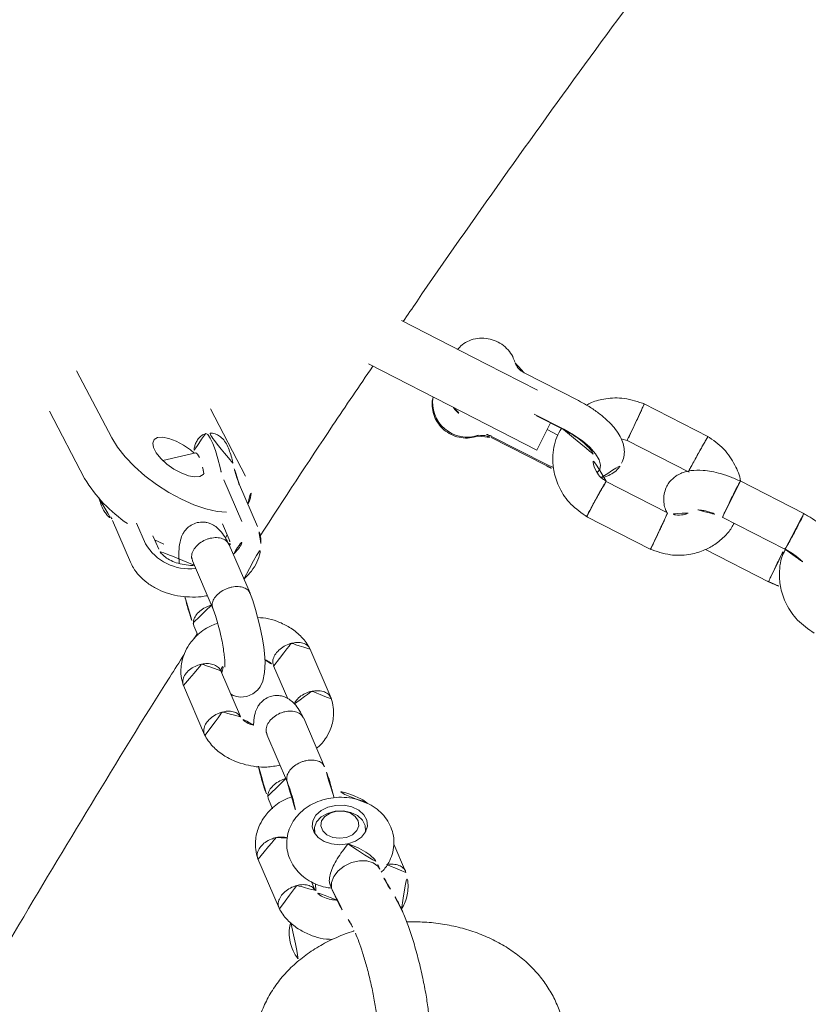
# Model space of a CAD drawing. Extents: x 5459245 to 5462690, y 5971016 to 5972523.
# Tile 121 of 136: x 5462451.76 to 5462451.878, y 5972213.525 to 5972213.672. Entities that reach past the tile are written whole.
import ezdxf

# ---------------------------------------------------------------- set-up
doc = ezdxf.new("R2010")
doc.units = 0
doc.layers.add('A_MAŁA ARCHITEKTURA', color=195, linetype='CONTINUOUS', lineweight=9)

# ---------------------------------------------------------------- blocks, each defined once
blk = doc.blocks.new('A$C43995eb0')
at = {"layer": 'A_MAŁA ARCHITEKTURA', "linetype": 'Continuous'}
for p, q in [((1854.99, -948.12), (1854.99, -958.78)), ((1860.99, -958.7), (1860.99, -948.2)), ((1866.44, -958.7), (1866.44, -948.04)), ((1851.27, -965.99), (1851.27, -976.84)), ((1870.15, -976.83), (1870.15, -965.98)), ((1857.27, -976.55), (1857.27, -966.16)), ((1864.15, -966.26), (1864.15, -976.65)), ((1857.48, -977.43), (1857.26, -976.39)), ((1929.57, -976.72), (1926.72, -980.16)), ((1931.02, -980.3), (1930.51, -980.92)), ((1865.94, -985.71), (1865.89, -984.45)), ((1926.96, -984.72), (1926.57, -984.93)), ((1855.29, -985.71), (1855.29, -994.82)), ((1860.09, -985.71), (1860.09, -990.69)), ((1860.16, -990.24), (1860.16, -985.71)), ((1861.26, -986.1), (1861.26, -987.9)), ((1865.94, -994.82), (1865.94, -985.71)), ((1866.13, -994.82), (1866.13, -985.71)), ((1936.45, -985.86), (1936.97, -985.23)), ((1864.69, -987.9), (1860.16, -987.9)), ((1864.69, -987.9), (1864.69, -1000.4)), ((1937.3, -987.85), (1938.24, -987.34)), ((1938.16, -987.52), (1937.32, -988.54)), ((1856.69, -991.88), (1856.69, -1000.4)), ((1930.25, -991.69), (1930.64, -991.48)), ((1937.91, -997.22), (1943.04, -991.04)), ((1921.16, -994.61), (1916.13, -1000.67)), ((1911.6, -998.39), (1906.47, -1004.57)), ((1920.78, -1004.46), (1925.76, -998.46)), ((1929.29, -999.86), (1930.27, -998.68)), ((1856.69, -1000.4), (1856.69, -1014.66)), ((1864.69, -1000.4), (1864.69, -1016.09)), ((1911.22, -1008.24), (1914.65, -1004.1)), ((1920.19, -1009.19), (1915.4, -1014.96)), ((1919.94, -1018.89), (1925.07, -1012.71)), ((1903.19, -1016.28), (1898.16, -1022.34)), ((1893.82, -1019.83), (1889.52, -1025.03)), ((1902.81, -1026.13), (1907.79, -1020.13)), ((1911.32, -1021.53), (1912.3, -1020.35)), ((1912.89, -1020.6), (1912.16, -1020.53)), ((1894.22, -1022.26), (1889.91, -1027.46)), ((1891.53, -1022.6), (1891.45, -1022.59)), ((1895.85, -1024.63), (1897.44, -1022.71)), ((1897.48, -1023.33), (1896.98, -1023.27)), ((1887.92, -1024.82), (1881.4, -1034.05)), ((1903.55, -1031.4), (1902.15, -1033.08)), ((1888.21, -1033), (1891.48, -1036.87)), ((1901.56, -1036.11), (1903.7, -1033.52)), ((1902.85, -1039.48), (1907.16, -1034.28)), ((1885.43, -1054.41), (1891.95, -1045.18)), ((1892.63, -1055.28), (1899.16, -1046.06))]:
    blk.add_line(p, q, dxfattribs=at)
at = {"layer": 'A_MAŁA ARCHITEKTURA', "linetype": 'Continuous', "flags": 128}
for points in [[(1863.53, -978.33), (1863.01, -978.21), (1862.36, -978.4), (1861.75, -978.95), (1861.19, -979.84), (1860.73, -981.03), (1860.38, -982.45), (1860.16, -984.04), (1860.09, -985.71)], [(1930.59, -981.63), (1930.74, -980.77), (1931.01, -980.32)], [(1936.98, -985.23), (1936.78, -985.43), (1936.04, -985.83), (1935.1, -985.94), (1934.05, -985.73), (1933, -985.24), (1932.04, -984.5), (1931.27, -983.59), (1930.78, -982.6), (1930.59, -981.63)], [(1929.8, -986.26), (1928.94, -985.45), (1927.99, -984.93), (1927.02, -984.73), (1926.12, -984.87), (1925.38, -985.35), (1924.86, -986.12), (1924.6, -987.11), (1924.63, -988.24), (1924.95, -989.4), (1925.52, -990.49), (1926.3, -991.42), (1927.22, -992.09), (1928.19, -992.46), (1929.13, -992.49), (1929.96, -992.17), (1930.6, -991.54), (1930.99, -990.65), (1931.11, -989.58), (1930.93, -988.42), (1930.48, -987.28), (1929.8, -986.26)], [(1930.73, -991.33), (1930.64, -991.41), (1929.89, -991.84), (1929, -991.92), (1928.05, -991.65), (1927.14, -991.05), (1926.35, -990.18), (1925.76, -989.13), (1925.43, -988), (1925.4, -986.9), (1925.66, -985.94), (1926.19, -985.21), (1926.94, -984.78), (1927.13, -984.73)], [(1930.03, -989.69), (1929.78, -990.51), (1929.27, -991.08), (1928.55, -991.32), (1927.74, -991.2), (1926.93, -990.74), (1926.24, -989.99), (1925.76, -989.06), (1925.56, -988.07), (1925.66, -987.17), (1926.05, -986.46), (1926.67, -986.04), (1927.45, -985.98), (1928.28, -986.28), (1929.04, -986.9), (1929.63, -987.75), (1929.98, -988.72), (1930.03, -989.69)], [(1917.83, -1012.04), (1917.9, -1011.61), (1917.8, -1011.01), (1917.63, -1010.53), (1917.12, -1009.72), (1916.36, -1009.07), (1915.57, -1008.72), (1914.9, -1008.59), (1913.98, -1008.63), (1912.7, -1008.97), (1911.32, -1009.61), (1910.22, -1010.26), (1909.41, -1010.8), (1908.39, -1011.54), (1906.87, -1012.74), (1904.96, -1014.44), (1903.96, -1015.44), (1903.03, -1016.46), (1903.03, -1016.46)], [(1891.95, -1045.18), (1892.8, -1043.79), (1893.55, -1042.13), (1894.2, -1040.25), (1894.72, -1038.22), (1895.09, -1036.08), (1895.31, -1033.92), (1895.36, -1031.79), (1895.25, -1029.75), (1894.98, -1027.87), (1894.55, -1026.22), (1894.02, -1024.9)], [(1888.52, -1028.8), (1887.5, -1029.67), (1886.58, -1030.55), (1885.82, -1031.38), (1885.27, -1032.09), (1884.97, -1032.64), (1884.95, -1032.99), (1885, -1033.06)], [(1891.75, -1032.44), (1891.47, -1031.51), (1891.07, -1030.86), (1890.58, -1030.55), (1890.38, -1030.53)], [(1888.38, -1033.18), (1888.2, -1033.91), (1888.02, -1035.18), (1887.99, -1036.43), (1888.12, -1037.57), (1888.4, -1038.5), (1888.8, -1039.14), (1889.3, -1039.45), (1889.84, -1039.4), (1890.4, -1038.99), (1890.91, -1038.26), (1891.35, -1037.27), (1891.67, -1036.09), (1891.86, -1034.82), (1891.88, -1033.57), (1891.75, -1032.44), (1891.75, -1032.44)], [(1888.59, -1032.22), (1888.26, -1032.7), (1888.21, -1032.99), (1888.21, -1033)]]:
    blk.add_lwpolyline(points, dxfattribs=at)
at = {"layer": 'A_MAŁA ARCHITEKTURA', "linetype": 'Continuous'}
for centre, radius, start, end in [((1868.53, -994.84), 2.6, 179.5625, 225.2077), ((1863.16, -1000.38), 5.12, 287.3245, 46.2601), ((1862.45, -1000.41), 2.67, 326.8956, 33.1044), ((1897.44, -1025.12), 4.31, 68.0015, 138.4437), ((1891.53, -1026.64), 4.04, 90.0526, 153.2276), ((1897.27, -1029.44), 7.62, 327.5967, 33.7573), ((1881.96, -1020.6), 10.5, 308.6419, 319.2091), ((1881.68, -1032.74), 20.89, 0.4417, 11.3712), ((1897.13, -1039.67), 11.33, 126.2956, 138.8789), ((1880.95, -1034.7), 21.46, 328.0499, 353.0906)]:
    blk.add_arc(centre, radius, start, end, dxfattribs=at)
for points, knots in [([(768.63, -596.05), (771.65, -599.17), (780.31, -608.14), (794.77, -622.76), (812.06, -639.86), (829.56, -656.71), (847.24, -673.32), (865.1, -689.7), (883.15, -705.82), (901.38, -721.7), (919.78, -737.33), (938.36, -752.71), (957.11, -767.84), (976.03, -782.7), (995.11, -797.31), (1014.36, -811.66), (1033.77, -825.75), (1053.33, -839.57), (1073.05, -853.12), (1092.91, -866.4), (1112.93, -879.41), (1133.09, -892.15), (1153.39, -904.61), (1173.83, -916.79), (1194.41, -928.7), (1215.11, -940.32), (1235.95, -951.66), (1256.91, -962.72), (1277.99, -973.49), (1299.2, -983.97), (1320.52, -994.16), (1341.95, -1004.07), (1363.49, -1013.68), (1385.14, -1022.99), (1406.89, -1032.01), (1428.74, -1040.74), (1450.68, -1049.16), (1472.72, -1057.29), (1494.85, -1065.11), (1517.06, -1072.64), (1539.36, -1079.86), (1561.73, -1086.78), (1584.18, -1093.39), (1606.7, -1099.69), (1629.3, -1105.69), (1651.95, -1111.39), (1674.67, -1116.77), (1697.45, -1121.84), (1720.28, -1126.61), (1743.17, -1131.06), (1766.1, -1135.2), (1789.08, -1139.03), (1812.09, -1142.55), (1835.15, -1145.75), (1858.24, -1148.64), (1881.36, -1151.22), (1904.5, -1153.48), (1927.67, -1155.42), (1950.86, -1157.05), (1974.07, -1158.37), (1997.29, -1159.37), (2019.69, -1160.04), (2034.36, -1160.25), (2041.28, -1160.34)], [0, 0, 0, 0, 0.008859, 0.025435, 0.04201, 0.058584, 0.075158, 0.09173, 0.108302, 0.124873, 0.141442, 0.158011, 0.174578, 0.191145, 0.20771, 0.224275, 0.240838, 0.257401, 0.273962, 0.290523, 0.307082, 0.32364, 0.340197, 0.356754, 0.373309, 0.389863, 0.406416, 0.422968, 0.439519, 0.456068, 0.472617, 0.489165, 0.505712, 0.522258, 0.538803, 0.555347, 0.57189, 0.588432, 0.604973, 0.621513, 0.638052, 0.654591, 0.671129, 0.687665, 0.704202, 0.720737, 0.737272, 0.753806, 0.770339, 0.786872, 0.803404, 0.819936, 0.836467, 0.852998, 0.869528, 0.886058, 0.902587, 0.919116, 0.935645, 0.952174, 0.968702, 0.98523, 1, 1, 1, 1]), ([(1863.75, -939.97), (1863.73, -939.95), (1863.55, -939.73), (1863.1, -939.41), (1862.31, -938.94), (1861.31, -938.66), (1860.26, -938.65), (1859.28, -938.88), (1858.38, -939.35), (1857.6, -939.99), (1856.77, -941), (1855.92, -942.69), (1855.35, -944.69), (1855.06, -946.64), (1855.01, -947.71), (1854.98, -948.25)], [0, 0, 0, 0, 0.005811, 0.062276, 0.110662, 0.198656, 0.258375, 0.328123, 0.390718, 0.456934, 0.552802, 0.677178, 0.827428, 0.911657, 1, 1, 1, 1]), ([(1861, -948.1), (1861.21, -948.1), (1862.47, -948.14), (1864.39, -947.48), (1866.6, -946.1), (1868.34, -944.25), (1869.75, -941.69), (1870.02, -939.67), (1870.16, -938.62)], [0, 0, 0, 0, 0.044178, 0.267491, 0.416757, 0.590412, 0.787922, 1, 1, 1, 1]), ([(1948.44, -941.9), (1947.9, -941.94), (1946.58, -942.05), (1944.56, -942.51), (1942.43, -943.31), (1940.46, -944.4), (1938.68, -945.74), (1937.11, -947.32), (1935.75, -949.11), (1934.63, -951.08), (1933.75, -953.23), (1933.11, -955.53), (1932.74, -957.95), (1932.65, -960.47), (1932.82, -963.06), (1933.27, -965.66), (1933.99, -968.25), (1934.94, -970.78), (1935.78, -972.38), (1936.19, -973.17)], [0, 0, 0, 0, 0.0419453, 0.1011602, 0.1595465, 0.2171241, 0.2742403, 0.3311681, 0.3882968, 0.445984, 0.5045197, 0.5640849, 0.624718, 0.6863095, 0.7486425, 0.8114674, 0.8745747, 0.9378149, 1, 1, 1, 1]), ([(1860.98, -948.35), (1861, -947.94), (1861.03, -947.18), (1861.19, -946.01), (1861.4, -945.14), (1861.52, -944.85), (1861.55, -944.77)], [0, 0, 0, 0, 0.26615, 0.495964, 0.867798, 1, 1, 1, 1]), ([(1866.44, -948.36), (1866.43, -947.76), (1866.41, -947.03), (1866.3, -946.33), (1866.27, -946.2)], [0, 0, 0, 0, 0.813219, 1, 1, 1, 1]), ([(1860.75, -948.16), (1860.74, -948.16), (1860.61, -948.14), (1860.22, -948.12), (1859.4, -948.09), (1858.43, -948.06), (1857.57, -948.05), (1856.93, -948.05), (1856.48, -948.05), (1855.92, -948.05), (1855.38, -948.07), (1855.01, -948.09), (1855.02, -948.11), (1855.03, -948.12)], [0, 0, 0, 0, 0.004911, 0.127871, 0.25083, 0.373774, 0.496694, 0.557482, 0.618264, 0.679046, 0.801935, 0.924837, 1, 1, 1, 1]), ([(1860.75, -948.16), (1860.75, -948.16), (1860.89, -948.17), (1861.03, -948.19), (1860.97, -948.2), (1860.97, -948.2)], [0, 0, 0, 0, 0.033785, 0.879789, 1, 1, 1, 1]), ([(1866.2, -948.16), (1866.19, -948.16), (1866.06, -948.17), (1865.67, -948.2), (1864.85, -948.23), (1863.88, -948.26), (1863.02, -948.27), (1862.38, -948.27), (1861.93, -948.27), (1861.42, -948.27), (1861.15, -948.26), (1860.99, -948.25)], [0, 0, 0, 0, 0.006301, 0.164077, 0.321853, 0.479619, 0.637351, 0.715344, 0.793324, 0.871304, 1, 1, 1, 1]), ([(1866.2, -948.16), (1866.2, -948.16), (1866.34, -948.14), (1866.48, -948.13), (1866.42, -948.12), (1866.41, -948.11)], [0, 0, 0, 0, 0.033358, 0.868646, 1, 1, 1, 1]), ([(1856.69, -1014.36), (1855.51, -1014.21), (1846.93, -1013.15), (1831, -1010.88), (1808.89, -1007.52), (1786.83, -1003.81), (1764.81, -999.8), (1742.85, -995.48), (1720.93, -990.84), (1699.07, -985.9), (1677.26, -980.65), (1655.52, -975.09), (1633.85, -969.22), (1612.25, -963.03), (1594.47, -957.73), (1583.92, -954.37), (1580.52, -953.29)], [0, 0, 0, 0, 0.012648, 0.091806, 0.170963, 0.250117, 0.329268, 0.408416, 0.487561, 0.566703, 0.645841, 0.724976, 0.804107, 0.883233, 0.962355, 1, 1, 1, 1]), ([(1870.16, -966.18), (1870.01, -965.11), (1869.74, -963.12), (1868.4, -960.67), (1866.9, -959.01), (1865.28, -957.84), (1863.6, -957.09), (1862.1, -956.7), (1861.25, -956.72), (1860.99, -956.72)], [0, 0, 0, 0, 0.216952, 0.404635, 0.558462, 0.677878, 0.820976, 0.943281, 1, 1, 1, 1]), ([(1854.98, -958.46), (1855.01, -959.05), (1855.05, -960.2), (1855.38, -962.27), (1855.97, -964.31), (1856.83, -965.91), (1857.6, -966.83), (1858.31, -967.41), (1859.11, -967.87), (1860.11, -968.16), (1861.16, -968.16), (1862.15, -967.94), (1863.04, -967.46), (1863.68, -966.97), (1864.01, -966.54), (1864.15, -966.35)], [0, 0, 0, 0, 0.09067, 0.177063, 0.326485, 0.442904, 0.523403, 0.577028, 0.622981, 0.70655, 0.763266, 0.829507, 0.888954, 0.951841, 1, 1, 1, 1]), ([(1860.75, -958.66), (1860.74, -958.66), (1860.61, -958.67), (1860.22, -958.7), (1859.4, -958.73), (1858.43, -958.75), (1857.57, -958.77), (1856.93, -958.77), (1856.48, -958.77), (1855.92, -958.76), (1855.38, -958.75), (1855.01, -958.73), (1855.02, -958.71), (1855.03, -958.7)], [0, 0, 0, 0, 0.004919, 0.1281, 0.251281, 0.374446, 0.497587, 0.558484, 0.619375, 0.680267, 0.803376, 0.9265, 1, 1, 1, 1]), ([(1860.75, -958.66), (1860.75, -958.66), (1860.89, -958.64), (1861.03, -958.63), (1860.96, -958.61), (1860.95, -958.61)], [0, 0, 0, 0, 0.030524, 0.794881, 1, 1, 1, 1]), ([(1861.68, -962.41), (1861.69, -962.41), (1861.72, -962.42), (1861.58, -962.19), (1861.37, -961.58), (1861.09, -960.37), (1861.03, -959.21), (1861, -958.6)], [0, 0, 0, 0, 0.029379, 0.182312, 0.399108, 0.688853, 1, 1, 1, 1]), ([(1855, -958.71), (1854.99, -958.72), (1854.28, -959.17), (1853.11, -960.61), (1851.67, -963.11), (1851.4, -965.14), (1851.26, -966.19)], [0, 0, 0, 0, 0.003477, 0.300182, 0.637645, 1, 1, 1, 1]), ([(1949.55, -962.39), (1949.09, -962.65), (1948.12, -963.19), (1946.45, -964.28), (1944.56, -965.62), (1942.51, -967.22), (1940.42, -968.99), (1938.43, -970.82), (1936.64, -972.62), (1935.7, -973.71), (1935.24, -974.24)], [0, 0, 0, 0, 0.103939, 0.216998, 0.338542, 0.467094, 0.600419, 0.735693, 0.86985, 1, 1, 1, 1]), ([(1862.8, -963.5), (1862.98, -963.67), (1863.43, -964.09), (1863.97, -965.08), (1864.09, -965.95), (1864.16, -966.42)], [0, 0, 0, 0, 0.2401869, 0.5876865, 1, 1, 1, 1]), ([(1851.31, -966.06), (1851.31, -966.06), (1851.31, -966.07), (1851.7, -966.09), (1852.32, -966.13), (1852.84, -966.15), (1853.09, -966.16), (1853.1, -966.16)], [0, 0, 0, 0, 0.199033, 0.485499, 0.772071, 0.988554, 1, 1, 1, 1]), ([(1857.23, -966.26), (1857.23, -966.27), (1857.24, -966.27), (1857.09, -966.27), (1856.88, -966.27), (1856.49, -966.27), (1855.85, -966.25), (1854.89, -966.22), (1853.95, -966.19), (1853.36, -966.17), (1853.11, -966.16), (1853.1, -966.16)], [0, 0, 0, 0, 0.083087, 0.168981, 0.25486, 0.340739, 0.514368, 0.688036, 0.861789, 0.993061, 1, 1, 1, 1]), ([(1864.19, -966.26), (1864.19, -966.26), (1864.19, -966.25), (1864.58, -966.22), (1865.2, -966.19), (1865.72, -966.17), (1865.97, -966.16), (1865.98, -966.16)], [0, 0, 0, 0, 0.197857, 0.484714, 0.77171, 0.988539, 1, 1, 1, 1]), ([(1870.11, -966.06), (1870.12, -966.05), (1870.13, -966.05), (1869.97, -966.05), (1869.76, -966.05), (1869.37, -966.05), (1868.73, -966.07), (1867.77, -966.09), (1866.83, -966.13), (1866.24, -966.15), (1865.99, -966.16), (1865.98, -966.16)], [0, 0, 0, 0, 0.095596, 0.180321, 0.265039, 0.349757, 0.521038, 0.692338, 0.863703, 0.993156, 1, 1, 1, 1]), ([(1940.93, -979.51), (1940.95, -979.54), (1941.59, -980.23), (1942.98, -981.44), (1945.12, -983.04), (1947.41, -984.36), (1949.79, -985.38), (1952.23, -986.08), (1954.68, -986.44), (1957.1, -986.46), (1959.44, -986.15), (1961.65, -985.52), (1963.72, -984.59), (1965.61, -983.4), (1967.31, -981.95), (1968.79, -980.29), (1970.05, -978.42), (1971.08, -976.37), (1971.86, -974.16), (1972.38, -971.82), (1972.57, -970.03), (1972.61, -969.02), (1972.61, -968.84)], [0, 0, 0, 0, 0.002279, 0.060299, 0.118645, 0.17707, 0.235321, 0.293057, 0.349929, 0.405684, 0.460238, 0.513677, 0.566215, 0.618146, 0.669757, 0.721345, 0.773254, 0.825787, 0.879171, 0.933518, 0.987639, 1, 1, 1, 1]), ([(1941.16, -979.21), (1941.46, -978.87), (1942.07, -978.14), (1943.3, -976.88), (1944.78, -975.47), (1946.48, -973.97), (1948.3, -972.49), (1950.11, -971.14), (1951.79, -970), (1952.73, -969.47), (1953.19, -969.21)], [0, 0, 0, 0, 0.103405, 0.216871, 0.339402, 0.469141, 0.603397, 0.738881, 0.872117, 1, 1, 1, 1]), ([(1934.88, -974.71), (1934.54, -974.7), (1933.46, -974.63), (1932, -975.04), (1930.6, -975.77), (1929.92, -976.4), (1929.57, -976.71)], [0, 0, 0, 0, 0.16853, 0.53612, 0.76312, 1, 1, 1, 1]), ([(1935.24, -974.24), (1934.77, -974.83), (1933.81, -976.03), (1933.24, -977.03), (1932.95, -977.54)], [0, 0, 0, 0, 0.49469, 1, 1, 1, 1]), ([(1860.69, -975.75), (1860.53, -975.74), (1860.01, -975.71), (1859.18, -976), (1858.3, -976.52), (1857.55, -977.27), (1856.87, -978.23), (1856.29, -979.47), (1855.82, -980.95), (1855.5, -982.59), (1855.32, -984.19), (1855.3, -985.24), (1855.29, -985.71)], [0, 0, 0, 0, 0.042514, 0.132132, 0.220012, 0.312877, 0.417131, 0.536126, 0.661956, 0.784628, 0.904404, 1, 1, 1, 1]), ([(1863.98, -977.45), (1863.97, -977.44), (1863.76, -977.11), (1863.22, -976.62), (1862.33, -976.04), (1861.46, -975.72), (1860.9, -975.74), (1860.69, -975.75)], [0, 0, 0, 0, 0.005874, 0.308633, 0.581527, 0.841651, 1, 1, 1, 1]), ([(1851.26, -976.63), (1851.41, -977.7), (1851.68, -979.7), (1853.04, -982.13), (1854.29, -983.61), (1855.12, -984.17), (1855.33, -984.33)], [0, 0, 0, 0, 0.353415, 0.659151, 0.909735, 1, 1, 1, 1]), ([(1851.31, -976.76), (1851.3, -976.76), (1851.25, -976.75), (1851.52, -976.73), (1852.09, -976.7), (1852.68, -976.67), (1853.04, -976.66), (1853.09, -976.66), (1853.1, -976.66)], [0, 0, 0, 0, 0.0922666, 0.3789363, 0.6657094, 0.9524812, 0.9885456, 1, 1, 1, 1]), ([(1857.25, -976.55), (1857.26, -976.55), (1857.3, -976.54), (1857.12, -976.54), (1856.74, -976.54), (1856.16, -976.55), (1855.26, -976.58), (1854.25, -976.61), (1853.53, -976.64), (1853.17, -976.65), (1853.11, -976.66), (1853.1, -976.66)], [0, 0, 0, 0, 0.022586, 0.195254, 0.280638, 0.453266, 0.625908, 0.798599, 0.971348, 0.993101, 1, 1, 1, 1]), ([(1860.16, -986.09), (1860.65, -986.11), (1862.2, -986.18), (1864.39, -985.49), (1866.6, -984.09), (1868.34, -982.25), (1869.75, -979.69), (1870.02, -977.67), (1870.16, -976.62)], [0, 0, 0, 0, 0.097356, 0.308245, 0.449206, 0.6132, 0.799721, 1, 1, 1, 1]), ([(1864.11, -976.54), (1864.08, -976.87), (1864.01, -977.58), (1863.47, -978.67), (1862.69, -979.57), (1862.06, -979.78), (1861.84, -979.85)], [0, 0, 0, 0, 0.213065, 0.461506, 0.820512, 1, 1, 1, 1]), ([(1864.18, -976.55), (1864.18, -976.56), (1864.18, -976.56), (1864.58, -976.59), (1865.2, -976.62), (1865.72, -976.65), (1865.97, -976.66), (1865.98, -976.66)], [0, 0, 0, 0, 0.216614, 0.496763, 0.777048, 0.988807, 1, 1, 1, 1]), ([(1870.11, -976.76), (1870.11, -976.76), (1870.13, -976.77), (1869.97, -976.77), (1869.76, -976.77), (1869.37, -976.76), (1868.73, -976.75), (1867.77, -976.72), (1866.83, -976.69), (1866.24, -976.67), (1865.99, -976.66), (1865.98, -976.66)], [0, 0, 0, 0, 0.094595, 0.179414, 0.264226, 0.349037, 0.520508, 0.691998, 0.863552, 0.993148, 1, 1, 1, 1]), ([(1929.66, -976.64), (1929.6, -976.69), (1929.39, -976.9), (1929.18, -977.43), (1929.18, -978.23), (1929.47, -979.02), (1929.79, -979.52), (1929.95, -979.72), (1929.96, -979.73)], [0, 0, 0, 0, 0.079346, 0.321856, 0.564394, 0.807022, 0.99031, 1, 1, 1, 1]), ([(1932.95, -977.55), (1932.73, -977.92), (1932.3, -978.68), (1931.45, -979.76), (1931.02, -980.3)], [0, 0, 0, 0, 0.495749, 1, 1, 1, 1]), ([(1939.81, -981.11), (1939.95, -980.87), (1940.24, -980.36), (1940.85, -979.6), (1941.16, -979.21)], [0, 0, 0, 0, 0.493755, 1, 1, 1, 1]), ([(1860.16, -985.71), (1860.17, -985.47), (1860.17, -984.76), (1860.27, -983.62), (1860.48, -982.38), (1860.76, -981.35), (1861.06, -980.61), (1861.29, -980.22), (1861.43, -980.09), (1861.39, -980.12), (1861.38, -980.12)], [0, 0, 0, 0, 0.087057, 0.254255, 0.419734, 0.581086, 0.735892, 0.865303, 0.988516, 1, 1, 1, 1]), ([(1931.32, -979.91), (1931.06, -979.83), (1930.37, -979.6), (1929.2, -979.53), (1927.84, -979.69), (1926.53, -980.17), (1925.36, -980.94), (1924.42, -981.93), (1923.72, -983.1), (1923.26, -984.39), (1923.05, -985.8), (1923.1, -987.29), (1923.42, -988.8), (1924.01, -990.29), (1924.85, -991.68), (1925.93, -992.92), (1927.16, -993.9), (1928.49, -994.6), (1929.83, -995.01), (1931.19, -995.14), (1932.56, -994.98), (1933.87, -994.51), (1935.04, -993.74), (1935.98, -992.75), (1936.69, -991.59), (1937.16, -990.3), (1937.38, -988.89), (1937.32, -987.41), (1937.12, -986.24), (1936.86, -985.6), (1936.79, -985.45)], [0, 0, 0, 0, 0.021262, 0.0567597, 0.0915458, 0.1293201, 0.165807, 0.2014042, 0.2367187, 0.2724368, 0.3091048, 0.3469878, 0.385981, 0.4257646, 0.4660991, 0.5070348, 0.5486647, 0.5861851, 0.6227065, 0.6582297, 0.6930313, 0.7308464, 0.7673633, 0.8029774, 0.8382902, 0.8739902, 0.9106289, 0.9484804, 0.9874488, 1, 1, 1, 1]), ([(1929.8, -986.26), (1929.8, -986.26), (1929.78, -986.07), (1929.7, -985.38), (1929.61, -984.13), (1929.7, -983.04), (1929.88, -982.15), (1930.08, -981.51), (1930.4, -981.11), (1930.53, -980.94)], [0, 0, 0, 0, 0.0021258, 0.1055784, 0.3713098, 0.6384537, 0.6634305, 0.8624152, 1, 1, 1, 1]), ([(1936.98, -985.23), (1937.56, -984.49), (1938.74, -982.99), (1939.45, -981.75), (1939.8, -981.13)], [0, 0, 0, 0, 0.4962211, 1, 1, 1, 1]), ([(1943.02, -991.06), (1943.22, -990.76), (1943.6, -990.17), (1944.14, -988.89), (1944.52, -987.24), (1944.52, -985.32), (1944.28, -983.5), (1943.8, -982.39), (1943.56, -981.83)], [0, 0, 0, 0, 0.120262, 0.23963, 0.458695, 0.652681, 0.822685, 1, 1, 1, 1]), ([(1866.13, -985.71), (1866.13, -985.4), (1866.13, -984.94), (1866.09, -984.48), (1866.08, -984.33)], [0, 0, 0, 0, 0.654637, 1, 1, 1, 1]), ([(1938.02, -983.85), (1938.13, -984.15), (1938.4, -984.8), (1938.56, -985.8), (1938.54, -986.81), (1938.28, -987.31), (1938.14, -987.57)], [0, 0, 0, 0, 0.194153, 0.43439, 0.700033, 1, 1, 1, 1]), ([(1944.14, -988.53), (1944.19, -988.53), (1944.71, -988.47), (1945.64, -988.07), (1946.82, -987.33), (1947.75, -986.33), (1948.33, -985.47), (1948.52, -984.92), (1948.56, -984.8)], [0, 0, 0, 0, 0.023433, 0.261135, 0.490677, 0.714543, 0.936515, 1, 1, 1, 1]), ([(1923.12, -986.38), (1923.08, -986.52), (1922.91, -987.25), (1922.98, -988.63), (1923.18, -990.39), (1923.64, -991.44), (1923.86, -991.95)], [0, 0, 0, 0, 0.080078, 0.420646, 0.71911, 1, 1, 1, 1]), ([(1936.41, -985.83), (1936.36, -985.91), (1936.27, -986.07), (1935.84, -986.32), (1935.15, -986.58), (1934.05, -986.72), (1932.81, -986.7), (1931.44, -986.55), (1930.45, -986.37), (1929.91, -986.28), (1929.8, -986.26), (1929.8, -986.26)], [0, 0, 0, 0, 0.070114, 0.128991, 0.275745, 0.422253, 0.575, 0.746257, 0.945417, 0.998422, 1, 1, 1, 1]), ([(1938.21, -987.5), (1938.12, -987.67), (1937.92, -988.05), (1937.98, -988.8), (1938.28, -989.55), (1938.62, -990.02), (1938.8, -990.22), (1938.8, -990.23)], [0, 0, 0, 0, 0.237992, 0.510496, 0.783132, 0.989112, 1, 1, 1, 1]), ([(1943.05, -990.94), (1943.02, -991.02), (1942.93, -991.2), (1942.67, -991.38), (1942.36, -991.53), (1941.86, -991.65), (1941.15, -991.63), (1940.23, -991.33), (1939.43, -990.84), (1938.99, -990.43), (1938.81, -990.24), (1938.8, -990.23)], [0, 0, 0, 0, 0.065071, 0.152655, 0.240233, 0.32781, 0.504872, 0.681954, 0.859103, 0.992925, 1, 1, 1, 1]), ([(1924.64, -991.24), (1924.06, -991.75), (1923.09, -992.59), (1921.87, -993.81), (1921.3, -994.46), (1921, -994.79)], [0, 0, 0, 0, 0.420559, 0.698757, 1, 1, 1, 1]), ([(1855.29, -994.82), (1855.28, -994.94), (1855.27, -995.34), (1855.08, -995.99), (1854.77, -996.49), (1854.56, -996.71), (1854.51, -996.75)], [0, 0, 0, 0, 0.156537, 0.532626, 0.90237, 1, 1, 1, 1]), ([(1866.91, -996.75), (1866.84, -996.68), (1866.6, -996.42), (1866.28, -995.85), (1866.14, -995.22), (1866.14, -994.88), (1866.13, -994.82)], [0, 0, 0, 0, 0.156386, 0.552777, 0.912548, 1, 1, 1, 1]), ([(1921.18, -994.64), (1921.12, -994.69), (1920.9, -994.88), (1920.78, -995.43), (1920.86, -996.2), (1921.18, -996.9), (1921.55, -997.43), (1921.88, -997.8), (1922.37, -998.25), (1923.08, -998.7), (1923.97, -999.01), (1924.74, -999.04), (1925.15, -998.92), (1925.31, -998.83), (1925.32, -998.83)], [0, 0, 0, 0, 0.037591, 0.15387, 0.270134, 0.386376, 0.44386, 0.50134, 0.55882, 0.675031, 0.791256, 0.907524, 0.995356, 1, 1, 1, 1]), ([(1925.71, -998.52), (1925.95, -998.26), (1926.47, -997.68), (1927.49, -996.7), (1928.59, -995.74), (1929.31, -995.17), (1929.64, -994.91)], [0, 0, 0, 0, 0.237301, 0.514656, 0.771073, 1, 1, 1, 1]), ([(1933.12, -994.72), (1933.12, -994.72), (1933.12, -994.98), (1933.37, -995.51), (1933.67, -996), (1933.83, -996.2), (1933.84, -996.22)], [0, 0, 0, 0, 0.002655, 0.55814, 0.977816, 1, 1, 1, 1]), ([(1854.51, -996.75), (1854.31, -996.97), (1853.83, -997.49), (1853.3, -998.5), (1852.98, -999.72), (1852.97, -1000.99), (1853.26, -1002.24), (1853.86, -1003.38), (1854.72, -1004.32), (1855.68, -1004.97), (1856.39, -1005.16), (1856.69, -1005.24)], [0, 0, 0, 0, 0.084663, 0.20025, 0.316854, 0.434753, 0.553751, 0.673341, 0.792909, 0.911738, 1, 1, 1, 1]), ([(1864.69, -1005.25), (1864.87, -1005.21), (1865.44, -1005.11), (1866.31, -1004.61), (1867.23, -1003.81), (1867.92, -1002.78), (1868.35, -1001.61), (1868.49, -1000.35), (1868.32, -999.08), (1867.86, -997.92), (1867.32, -997.17), (1866.98, -996.82), (1866.91, -996.75)], [0, 0, 0, 0, 0.051574, 0.1651282, 0.2787316, 0.3930688, 0.5085715, 0.6253786, 0.7433827, 0.8622114, 0.9727201, 1, 1, 1, 1]), ([(1919.23, -996.93), (1918.97, -996.8), (1918.38, -996.53), (1917.26, -996.35), (1915.65, -996.29), (1914.03, -996.71), (1912.63, -997.44), (1911.95, -998.06), (1911.6, -998.38)], [0, 0, 0, 0, 0.100076, 0.224824, 0.404957, 0.668024, 0.830476, 1, 1, 1, 1]), ([(1937.92, -997.17), (1937.9, -997.21), (1937.83, -997.34), (1937.6, -997.49), (1937.29, -997.65), (1936.8, -997.76), (1936.1, -997.72), (1935.21, -997.39), (1934.44, -996.87), (1934.01, -996.43), (1933.85, -996.23), (1933.84, -996.22)], [0, 0, 0, 0, 0.02927, 0.120208, 0.211139, 0.30207, 0.485912, 0.669775, 0.853707, 0.992654, 1, 1, 1, 1]), ([(1911.69, -998.31), (1911.63, -998.36), (1911.42, -998.57), (1911.21, -999.1), (1911.21, -999.9), (1911.5, -1000.69), (1911.82, -1001.18), (1911.98, -1001.39), (1911.99, -1001.4)], [0, 0, 0, 0, 0.079346, 0.321856, 0.564394, 0.807022, 0.99031, 1, 1, 1, 1]), ([(1927.32, -996.88), (1927.78, -997.29), (1928.9, -998.3), (1930.6, -998.94), (1932.25, -999.27), (1933.86, -999.31), (1935.48, -998.91), (1936.87, -998.17), (1937.56, -997.55), (1937.91, -997.23)], [0, 0, 0, 0, 0.143645, 0.355466, 0.444812, 0.573825, 0.762235, 0.878586, 1, 1, 1, 1]), ([(1925.71, -998.52), (1925.59, -998.63), (1925.48, -998.75), (1925.33, -998.83), (1925.32, -998.83)], [0, 0, 0, 0, 0.947594, 1, 1, 1, 1]), ([(1925.36, -998.94), (1925.4, -999), (1925.56, -999.17), (1925.99, -999.55), (1926.7, -1000.01), (1927.59, -1000.32), (1928.35, -1000.35), (1928.76, -1000.23), (1928.92, -1000.15), (1928.93, -1000.14)], [0, 0, 0, 0, 0.047399, 0.157188, 0.379159, 0.60118, 0.823308, 0.991129, 1, 1, 1, 1]), ([(1925.57, -1003.44), (1925.58, -1003.43), (1926.26, -1002.89), (1927.3, -1001.92), (1928.58, -1000.66), (1929.16, -1000.02), (1929.45, -999.68)], [0, 0, 0, 0, 0.010161, 0.452892, 0.715567, 1, 1, 1, 1]), ([(1916.16, -1000.63), (1915.88, -1001.02), (1915.33, -1001.77), (1914.72, -1003.08), (1914.51, -1004.17), (1914.65, -1005.07), (1914.89, -1005.76), (1915.32, -1006.44), (1916.06, -1007.08), (1916.9, -1007.44), (1917.74, -1007.59), (1918.6, -1007.53), (1919.53, -1007.3), (1920.23, -1006.96), (1920.45, -1006.85)], [0, 0, 0, 0, 0.10763, 0.205983, 0.361098, 0.415028, 0.454686, 0.527772, 0.601617, 0.665102, 0.722189, 0.813054, 0.939188, 1, 1, 1, 1]), ([(1916.14, -1000.68), (1916.03, -1000.85), (1915.78, -1001.22), (1915.74, -1001.98), (1915.99, -1002.83), (1916.44, -1003.51), (1917.01, -1004.12), (1917.7, -1004.62), (1918.61, -1005), (1919.5, -1005.1), (1920.05, -1004.97), (1920.31, -1004.84), (1920.34, -1004.82), (1920.35, -1004.82)], [0, 0, 0, 0, 0.102155, 0.219391, 0.336608, 0.453802, 0.51176, 0.628939, 0.746123, 0.863349, 0.980575, 0.995318, 1, 1, 1, 1]), ([(1925.05, -1012.73), (1925.25, -1012.43), (1925.63, -1011.84), (1926.17, -1010.56), (1926.54, -1008.91), (1926.56, -1006.98), (1926.19, -1004.75), (1925.43, -1002.52), (1924.37, -1001.15), (1923.97, -1000.62)], [0, 0, 0, 0, 0.090908, 0.18114, 0.346735, 0.493372, 0.621881, 0.853512, 1, 1, 1, 1]), ([(1929.3, -999.85), (1929.19, -999.95), (1929.08, -1000.06), (1928.94, -1000.14), (1928.93, -1000.14)], [0, 0, 0, 0, 0.9443387, 1, 1, 1, 1]), ([(1914.85, -1002.89), (1914.65, -1002.9), (1914.17, -1002.9), (1913.35, -1002.57), (1912.58, -1002.06), (1912.16, -1001.62), (1912, -1001.41), (1911.99, -1001.4)], [0, 0, 0, 0, 0.2090619, 0.4919117, 0.7748985, 0.9886987, 1, 1, 1, 1]), ([(1906.48, -1004.55), (1906.29, -1004.85), (1905.9, -1005.44), (1905.36, -1006.72), (1904.99, -1008.37), (1904.99, -1010.29), (1905.22, -1012.06), (1905.67, -1013.11), (1905.88, -1013.62)], [0, 0, 0, 0, 0.122383, 0.243855, 0.466781, 0.664186, 0.837186, 1, 1, 1, 1]), ([(1906.53, -1004.55), (1906.43, -1004.68), (1906.19, -1004.98), (1906.15, -1005.66), (1906.37, -1006.47), (1906.73, -1007.05), (1906.98, -1007.34), (1907.01, -1007.38), (1907.02, -1007.39)], [0, 0, 0, 0, 0.184512, 0.44205, 0.699681, 0.95731, 0.98971, 1, 1, 1, 1]), ([(1920.75, -1004.43), (1920.66, -1004.55), (1920.56, -1004.69), (1920.4, -1004.79), (1920.36, -1004.81), (1920.35, -1004.82)], [0, 0, 0, 0, 0.788691, 0.949123, 1, 1, 1, 1]), ([(1920.45, -1006.85), (1920.49, -1007.04), (1920.61, -1007.61), (1920.56, -1008.48), (1920.31, -1008.98), (1920.17, -1009.24)], [0, 0, 0, 0, 0.187772, 0.56924, 1, 1, 1, 1]), ([(1911.2, -1008.22), (1911.08, -1008.35), (1910.89, -1008.56), (1910.37, -1008.76), (1909.7, -1008.83), (1908.79, -1008.63), (1907.89, -1008.18), (1907.33, -1007.72), (1907.07, -1007.44), (1907.03, -1007.4), (1907.02, -1007.39)], [0, 0, 0, 0, 0.1426334, 0.2336002, 0.4175156, 0.6014467, 0.7854297, 0.9694741, 0.9926502, 1, 1, 1, 1]), ([(1910.98, -1009.81), (1910.98, -1009.49), (1910.97, -1008.77), (1911.22, -1008.3), (1911.36, -1008.04)], [0, 0, 0, 0, 0.454035, 1, 1, 1, 1]), ([(1920.24, -1009.17), (1920.15, -1009.34), (1919.95, -1009.71), (1920.01, -1010.47), (1920.31, -1011.22), (1920.65, -1011.69), (1920.83, -1011.89), (1920.83, -1011.9)], [0, 0, 0, 0, 0.237992, 0.510496, 0.783132, 0.989112, 1, 1, 1, 1]), ([(1925.08, -1012.61), (1925.05, -1012.69), (1924.96, -1012.86), (1924.7, -1013.04), (1924.39, -1013.2), (1923.89, -1013.32), (1923.18, -1013.3), (1922.26, -1013), (1921.46, -1012.51), (1921.02, -1012.1), (1920.84, -1011.91), (1920.83, -1011.9)], [0, 0, 0, 0, 0.065071, 0.152655, 0.240233, 0.32781, 0.504872, 0.681954, 0.859103, 0.992925, 1, 1, 1, 1]), ([(1894.9, -1018.84), (1888.37, -1018.15), (1878.29, -1017.08), (1868.23, -1015.81), (1864.69, -1015.36)], [0, 0, 0, 0, 0.64786, 1, 1, 1, 1]), ([(1907.74, -1020.19), (1907.98, -1019.93), (1908.5, -1019.35), (1909.52, -1018.37), (1910.62, -1017.4), (1911.67, -1016.57), (1912.59, -1015.89), (1913.36, -1015.36), (1913.96, -1014.99), (1914.46, -1014.72), (1914.69, -1014.62), (1914.65, -1014.61), (1914.64, -1014.61)], [0, 0, 0, 0, 0.120455, 0.261242, 0.391401, 0.510444, 0.618133, 0.714429, 0.799268, 0.87399, 0.957602, 1, 1, 1, 1]), ([(1915.67, -1014.64), (1915.54, -1014.75), (1915.3, -1014.97), (1914.97, -1014.99), (1914.62, -1014.87), (1914.51, -1014.83)], [0, 0, 0, 0, 0.461495, 0.83369, 1, 1, 1, 1]), ([(1915.46, -1014.91), (1915.44, -1014.92), (1915.27, -1015.1), (1915.09, -1015.58), (1915.1, -1016.38), (1915.38, -1017.17), (1915.7, -1017.67), (1915.86, -1017.87), (1915.87, -1017.88)], [0, 0, 0, 0, 0.022444, 0.279902, 0.537418, 0.79506, 0.989711, 1, 1, 1, 1]), ([(1903.21, -1016.31), (1903.15, -1016.36), (1902.93, -1016.54), (1902.81, -1017.09), (1902.89, -1017.87), (1903.21, -1018.57), (1903.58, -1019.1), (1903.91, -1019.46), (1904.4, -1019.91), (1905.11, -1020.37), (1906, -1020.68), (1906.76, -1020.71), (1907.18, -1020.59), (1907.34, -1020.5), (1907.35, -1020.5)], [0, 0, 0, 0, 0.0375911, 0.1538695, 0.2701337, 0.3863757, 0.4438602, 0.50134, 0.5588197, 0.6750313, 0.7912563, 0.9075244, 0.9953563, 1, 1, 1, 1]), ([(1895.83, -1018.22), (1895.8, -1018.24), (1895.33, -1018.42), (1894.64, -1018.96), (1894.07, -1019.57), (1893.82, -1019.83)], [0, 0, 0, 0, 0.034388, 0.584651, 1, 1, 1, 1]), ([(1901.72, -1018.05), (1901.2, -1017.88), (1900.16, -1017.53), (1898.59, -1017.44), (1897.11, -1017.64), (1896.24, -1018.04), (1895.83, -1018.22)], [0, 0, 0, 0, 0.2616619, 0.5201295, 0.7713613, 1, 1, 1, 1]), ([(1909.35, -1018.55), (1909.81, -1018.96), (1910.93, -1019.97), (1912.63, -1020.61), (1914.28, -1020.94), (1915.89, -1020.98), (1917.51, -1020.57), (1918.9, -1019.84), (1919.59, -1019.21), (1919.93, -1018.9)], [0, 0, 0, 0, 0.143645, 0.355466, 0.444812, 0.573825, 0.762235, 0.878586, 1, 1, 1, 1]), ([(1919.95, -1018.84), (1919.93, -1018.88), (1919.86, -1019.01), (1919.63, -1019.16), (1919.32, -1019.31), (1918.83, -1019.42), (1918.13, -1019.39), (1917.24, -1019.06), (1916.47, -1018.54), (1916.04, -1018.1), (1915.88, -1017.89), (1915.87, -1017.88)], [0, 0, 0, 0, 0.02927, 0.120208, 0.211139, 0.30207, 0.485912, 0.669775, 0.853707, 0.992654, 1, 1, 1, 1]), ([(1907.74, -1020.18), (1907.62, -1020.3), (1907.51, -1020.41), (1907.35, -1020.49), (1907.35, -1020.5)], [0, 0, 0, 0, 0.947594, 1, 1, 1, 1]), ([(1907.16, -1034.28), (1907.35, -1034.03), (1907.84, -1033.4), (1908.4, -1032.21), (1908.81, -1030.73), (1908.96, -1029.13), (1908.85, -1027.45), (1908.47, -1025.74), (1907.83, -1024.08), (1907.14, -1022.74), (1906.59, -1022.03), (1906.41, -1021.79)], [0, 0, 0, 0, 0.076382, 0.193483, 0.312434, 0.43429, 0.558404, 0.683813, 0.809747, 0.936002, 1, 1, 1, 1]), ([(1907.39, -1020.61), (1907.43, -1020.66), (1907.59, -1020.84), (1908.02, -1021.22), (1908.73, -1021.68), (1909.62, -1021.99), (1910.38, -1022.02), (1910.79, -1021.9), (1910.95, -1021.81), (1910.96, -1021.81)], [0, 0, 0, 0, 0.047399, 0.157188, 0.379159, 0.60118, 0.823308, 0.991129, 1, 1, 1, 1]), ([(1908.04, -1024.72), (1908.55, -1024.27), (1909.46, -1023.48), (1910.61, -1022.33), (1911.19, -1021.68), (1911.48, -1021.35)], [0, 0, 0, 0, 0.39079, 0.683281, 1, 1, 1, 1]), ([(1911.33, -1021.51), (1911.22, -1021.62), (1911.11, -1021.73), (1910.97, -1021.81), (1910.96, -1021.81)], [0, 0, 0, 0, 0.944339, 1, 1, 1, 1]), ([(2042.68, -1027.35), (2038.84, -1027.3), (2027.57, -1027.16), (2008.87, -1026.68), (1986.57, -1025.82), (1964.28, -1024.63), (1942, -1023.11), (1925.85, -1021.85), (1917.12, -1021.01), (1915.81, -1020.88)], [0, 0, 0, 0, 0.090557, 0.266211, 0.441865, 0.617518, 0.793169, 0.968818, 1, 1, 1, 1]), ([(1898.19, -1022.29), (1897.91, -1022.69), (1897.36, -1023.44), (1896.75, -1024.74), (1896.54, -1025.83), (1896.68, -1026.73), (1896.92, -1027.42), (1897.35, -1028.11), (1898.09, -1028.75), (1898.93, -1029.11), (1899.77, -1029.26), (1900.63, -1029.2), (1901.78, -1028.88), (1902.98, -1028.34), (1903.75, -1027.87), (1904.03, -1027.7)], [0, 0, 0, 0, 0.094709, 0.181256, 0.317751, 0.365207, 0.400105, 0.464417, 0.529397, 0.585262, 0.635496, 0.715453, 0.826446, 0.936362, 1, 1, 1, 1]), ([(1897.44, -1022.71), (1897.5, -1022.65), (1897.65, -1022.47), (1897.83, -1022.38), (1897.94, -1022.32)], [0, 0, 0, 0, 0.372749, 1, 1, 1, 1]), ([(1898.17, -1022.35), (1898.06, -1022.52), (1897.81, -1022.89), (1897.77, -1023.65), (1898.02, -1024.5), (1898.47, -1025.18), (1899.04, -1025.79), (1899.73, -1026.29), (1900.64, -1026.67), (1901.53, -1026.77), (1902.08, -1026.64), (1902.34, -1026.51), (1902.37, -1026.49), (1902.38, -1026.49)], [0, 0, 0, 0, 0.102155, 0.219391, 0.336608, 0.453802, 0.51176, 0.628939, 0.746123, 0.863349, 0.980575, 0.995318, 1, 1, 1, 1]), ([(1897.9, -1022.35), (1897.96, -1022.31), (1898.06, -1022.23), (1898.2, -1022.21), (1898.27, -1022.2)], [0, 0, 0, 0, 0.530519, 1, 1, 1, 1]), ([(1889.52, -1025.03), (1889.43, -1025.13), (1889.19, -1025.41), (1888.65, -1025.97), (1887.9, -1026.68), (1887.35, -1027.14), (1887.08, -1027.37)], [0, 0, 0, 0, 0.153726, 0.428576, 0.718199, 1, 1, 1, 1]), ([(1902.78, -1026.1), (1902.69, -1026.22), (1902.59, -1026.36), (1902.43, -1026.46), (1902.39, -1026.48), (1902.38, -1026.49)], [0, 0, 0, 0, 0.788691, 0.949123, 1, 1, 1, 1]), ([(1903.25, -1025.6), (1903.29, -1025.66), (1903.55, -1026.09), (1903.88, -1026.98), (1904.17, -1028.16), (1904.24, -1029.28), (1904.12, -1030.24), (1903.86, -1030.96), (1903.65, -1031.26), (1903.55, -1031.4)], [0, 0, 0, 0, 0.028765, 0.196559, 0.3634, 0.52866, 0.692671, 0.857151, 1, 1, 1, 1]), ([(1887.08, -1027.37), (1886.94, -1027.48), (1886.52, -1027.83), (1885.87, -1028.45), (1885.2, -1029.19), (1884.7, -1029.9), (1884.39, -1030.74), (1884.34, -1031.56), (1884.5, -1032.35), (1884.82, -1032.8), (1884.97, -1033.02)], [0, 0, 0, 0, 0.074733, 0.219708, 0.371831, 0.536438, 0.671316, 0.774029, 0.886957, 1, 1, 1, 1]), ([(1885.03, -1033.04), (1885.18, -1033.17), (1885.53, -1033.46), (1886.18, -1033.66), (1886.84, -1033.71), (1887.45, -1033.61), (1887.83, -1033.5), (1888.02, -1033.4), (1888.03, -1033.4)], [0, 0, 0, 0, 0.177852, 0.392955, 0.58849, 0.779409, 0.986873, 1, 1, 1, 1]), ([(1900.81, -1042.81), (1901.04, -1042.58), (1901.53, -1042.1), (1902.05, -1041.47), (1902.43, -1040.82), (1902.67, -1040.23), (1902.69, -1039.82), (1902.7, -1039.68)], [0, 0, 0, 0, 0.232103, 0.509056, 0.696219, 0.892185, 1, 1, 1, 1]), ([(1902.5, -1039.96), (1902.5, -1039.96), (1902.5, -1039.96), (1902.6, -1039.79), (1902.77, -1039.59), (1902.85, -1039.48)], [0, 0, 0, 0, 0.193777, 0.569404, 1, 1, 1, 1])]:
    blk.add_open_spline(points, degree=3, knots=knots, dxfattribs=at)

msp = doc.modelspace()

# ---------------------------------------------------------------- block references
at = {"layer": 'A_MAŁA ARCHITEKTURA', "xscale": 0.001, "yscale": 0.001, "zscale": 0.001, "rotation": 242.9301705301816}
msp.add_blockref('A$C43995eb0', (5462453.5658, 5972214.81866), dxfattribs=at)

doc.saveas('drawing.dxf')
